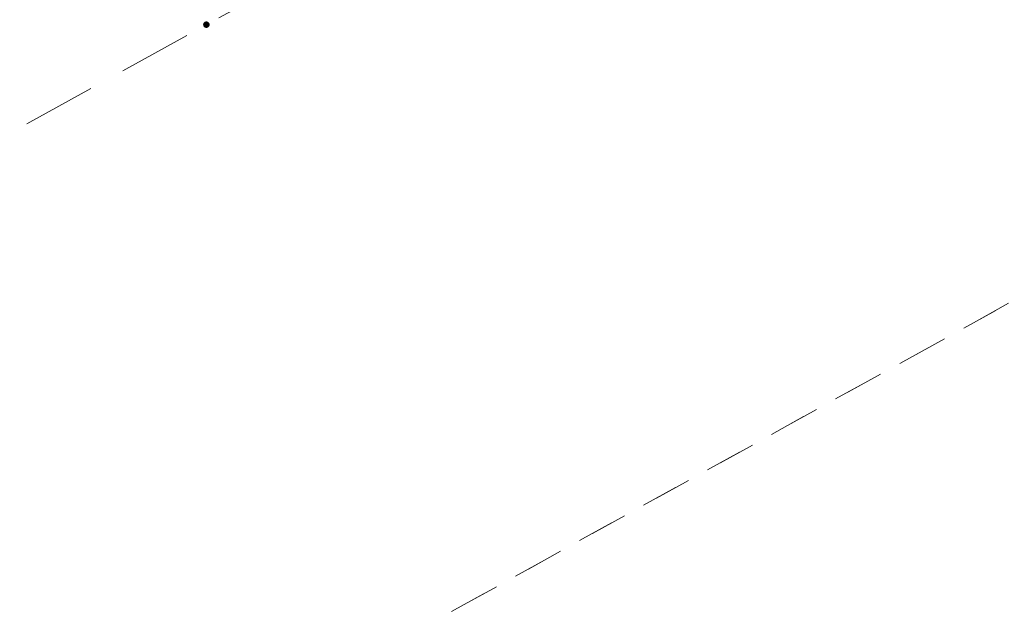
# Model space of a CAD drawing. Header units: metres. Extents: x 8440716 to 8446743, y 5883760 to 5887966.
# Tile 56 of 256: x 8442302 to 8442316, y 5885701 to 5885709. Entities that reach past the tile are written whole.
import ezdxf

# ---------------------------------------------------------------- set-up
doc = ezdxf.new("R2010")
doc.units = ezdxf.units.M
doc.header["$MEASUREMENT"] = 0
doc.linetypes.add('0.5_0.5', pattern=[1, 0.5, -0.5])
doc.linetypes.add('1.0_0.5', pattern=[1.5, 1, -0.5])
doc.layers.get('0').update_dxf_attribs({"color": 250, "linetype": 'CONTINUOUS', "lineweight": 5})
for name, color, linetype in [('218-kontur użytku gruntowego', 253, 'CONTINUOUS'), ('chodnik', 253, 'CONTINUOUS'), ('pikieta sztuczna', 253, 'CONTINUOUS')]:
    doc.layers.add(name, color=color, linetype=linetype)

# ---------------------------------------------------------------- blocks, each defined once
blk = doc.blocks.new('PW01')
at = {"linetype": 'Continuous', "lineweight": 13}
h = blk.add_hatch(color=0, dxfattribs=at)
edge = h.paths.add_edge_path()
edge.add_arc((0, 0), 0.045, 0, 360)

msp = doc.modelspace()

# ---------------------------------------------------------------- linework, layer by layer
at = {"layer": '218-kontur użytku gruntowego', "color": 3, "linetype": '0.5_0.5', "lineweight": 18, "flags": 128}
for points in [[(8442275.3, 5885682.92), (8442375.3, 5885738.28)], [(8442375.3, 5885738.28), (8442275.3, 5885682.92)]]:
    msp.add_lwpolyline(points, dxfattribs=at)
at = {"layer": 'chodnik', "color": 253, "linetype": '1.0_0.5', "lineweight": 18, "flags": 128}
msp.add_lwpolyline([(8442398.23, 5885762.83), (8442372.93, 5885748.87), (8442372.02, 5885749.46), (8442368.09, 5885747.26), (8442368.08, 5885746.24), (8442363.93, 5885743.94), (8442328.04, 5885724.2), (8442303.92, 5885710.92), (8442294.03, 5885705.48), (8442276.91, 5885696.15), (8442270.65, 5885692.84), (8442261.52, 5885688.13), (8442249.29, 5885682.04), (8442237.27, 5885676.4), (8442233.82, 5885674.86), (8442227.91, 5885672.18), (8442228.68, 5885670.34), (8442234.79, 5885673.06), (8442238.21, 5885674.64), (8442250.22, 5885680.25), (8442262.44, 5885686.36), (8442271.35, 5885690.96), (8442277.86, 5885694.39), (8442295.07, 5885703.76), (8442305.02, 5885709.25), (8442328.98, 5885722.44), (8442364.79, 5885742.15), (8442399.21, 5885760.98), (8442431.58, 5885778.77), (8442465.05, 5885797.22), (8442495.8, 5885814.05), (8442518.04, 5885826.35), (8442520.13, 5885827.5), (8442528.37, 5885832.06), (8442563.43, 5885851.44), (8442599.47, 5885871.24), (8442625.94, 5885885.78), (8442658.84, 5885903.89), (8442691.97, 5885922.16), (8442723.6, 5885939.55), (8442755.59, 5885957.15), (8442785.67, 5885973.69), (8442820.87, 5885992.99), (8442852.82, 5886010.6), (8442885.15, 5886028.42), (8442917.67, 5886046.28), (8442950.17, 5886064.15), (8442982.52, 5886081.96), (8443016.84, 5886100.81), (8443047.49, 5886117.63), (8443079.73, 5886135.39), (8443112.44, 5886153.39), (8443144.78, 5886171.19), (8443160.82, 5886179.99), (8443162.19, 5886180.5), (8443163.41, 5886180.72), (8443164.97, 5886180.7), (8443166.12, 5886180.47), (8443168.87, 5886179.82), (8443169.49, 5886179.73), (8443170.81, 5886179.74), (8443172.11, 5886180.07), (8443173.41, 5886180.59), (8443175.29, 5886181.7), (8443174.34, 5886182.75), (8443173.14, 5886183.92), (8443171.98, 5886184.78), (8443170.89, 5886184.19), (8443169.47, 5886183.69), (8443168.06, 5886183.45), (8443166.42, 5886183.54), (8443164.51, 5886183.65), (8443162.98, 5886183.6), (8443161.61, 5886183.38), (8443160.3, 5886182.95), (8443159.31, 5886182.54), (8443159.73, 5886181.73), (8443143.87, 5886172.95), (8443111.34, 5886155.04), (8443078.93, 5886137.17), (8443046.49, 5886119.33), (8443015.33, 5886102.26), (8442981.67, 5886083.71), (8442949, 5886065.77), (8442916.82, 5886048.03), (8442884.23, 5886030.14), (8442851.95, 5886012.33), (8442819.79, 5885994.66), (8442784.76, 5885975.43), (8442754.61, 5885958.89), (8442722.39, 5885941.13), (8442691.08, 5885923.91), (8442657.91, 5885905.62), (8442625.13, 5885887.6), (8442598.63, 5885873.01), (8442562.69, 5885853.33), (8442527.37, 5885833.89), (8442495.03, 5885816.03), (8442464.1, 5885799.05), (8442430.54, 5885780.59)], close=True, dxfattribs=at)

# ---------------------------------------------------------------- block references
at = {"layer": 'pikieta sztuczna', "color": 253, "linetype": 'Continuous', "lineweight": 13}
msp.add_blockref('PW01', (8442305.02, 5885709.25), dxfattribs=at)

doc.saveas('drawing.dxf')
